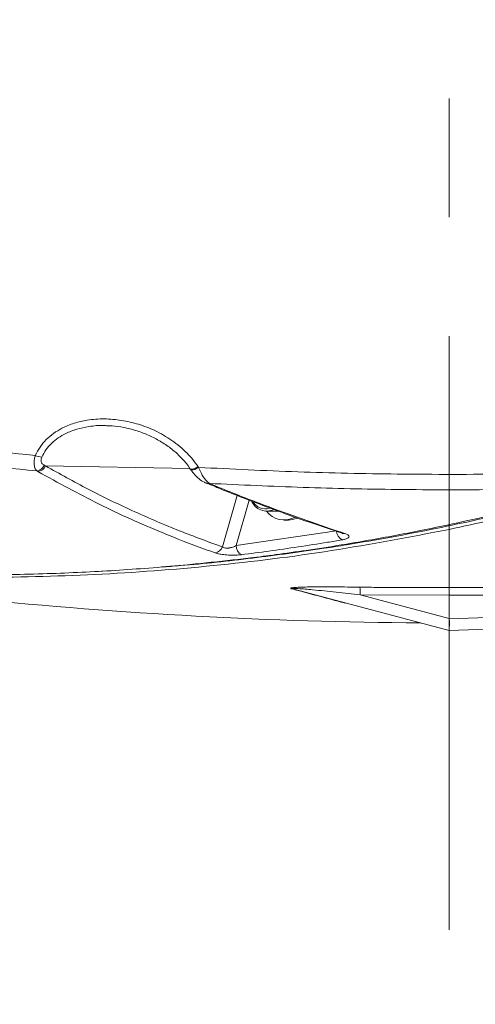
# Model space of a CAD drawing. Header units: millimetres. Extents: x 0 to 8410, y 0 to 5940.
# Tile 34 of 179: x 1284 to 1381, y 3866 to 4077. Entities that reach past the tile are written whole.
import ezdxf

# ---------------------------------------------------------------- set-up
doc = ezdxf.new("R2010")
doc.units = ezdxf.units.MM
doc.header["$LTSCALE"] = 10
doc.linetypes.add('CENTERX2', pattern=[20.32, 12.7, -2.54, 2.54, -2.54])

msp = doc.modelspace()

# ---------------------------------------------------------------- linework, layer by layer
at = {"color": 7, "linetype": 'CENTERX2', "lineweight": 0}
msp.add_line((1375.65, 2663.03), (1375.65, 4560.19), dxfattribs=at)
at = {"color": 7, "linetype": 'Continuous', "lineweight": 0}
for p, q in [((1303.06, 3990), (1302.83, 3990.02)), ((1336.71, 3971.76), (1339.29, 3971.76)), ((1340.39, 3969.87), (1341.32, 3969.87)), ((1301.34, 3958.93), (1302.9, 3959.02)), ((1302.9, 3959.02), (1303.76, 3959.08)), ((1375.65, 3946.23), (1342.48, 3955.12)), ((1375.65, 3948.79), (1375.65, 3953.81)), ((1353.53, 3952.13), (1353.24, 3952.18)), ((1471.95, 3949.59), (1375.65, 3946.23)), ((1375.65, 3946.23), (1375.65, 3946.23))]:
    msp.add_line(p, q, dxfattribs=at)
at = {"color": 8, "linetype": 'Continuous', "lineweight": 0}
for p, q in [((1289.11, 3981.58), (1289.36, 3981.45)), ((1289.36, 3981.45), (1320.26, 3980.87)), ((1321.98, 3981.32), (1322.1, 3981.14)), ((1287.75, 3980.24), (1287.5, 3980.38)), ((1327.2, 3964.12), (1330.36, 3975.16)), ((1332.94, 3974.15), (1330.15, 3964.42)), ((1330.15, 3964.42), (1351.59, 3967.58)), ((1375.65, 3955.44), (1375.65, 3967.87)), ((1375.65, 3953.81), (1356.62, 3953.89)), ((1356.62, 3953.89), (1375.65, 3948.79)), ((1353.24, 3952.18), (1353, 3952.23)), ((1375.67, 3948.71), (1471.95, 3952.07))]:
    msp.add_line(p, q, dxfattribs=at)
at = {"color": 8, "linetype": 'Continuous', "lineweight": 0, "flags": 128}
for points in [[(1321.98, 3981.32), (1321.57, 3981.08), (1321.18, 3980.9), (1320.84, 3980.78), (1320.58, 3980.73), (1320.4, 3980.75), (1320.35, 3980.8)], [(1322.1, 3981.14), (1321.69, 3980.9), (1321.3, 3980.72), (1320.96, 3980.6), (1320.7, 3980.55), (1320.52, 3980.57), (1320.47, 3980.62)]]:
    msp.add_lwpolyline(points, dxfattribs=at)
at = {"color": 7, "linetype": 'Continuous', "lineweight": 0, "flags": 128}
msp.add_lwpolyline([(1341.32, 3969.87), (1342.23, 3969.97), (1343.17, 3970.28)], dxfattribs=at)
at = {"color": 8, "linetype": 'Continuous', "lineweight": 0}
for centre, radius, start, end in [((1289.07, 3987.93), 4.62, 245.9817, 263.8662), ((1287.16, 3982.51), 2.16, 279.0969, 334.3071), ((1287.4, 3982.37), 2.16, 279.2575, 334.8271), ((1336.41, 3975.49), 3.21, 211.3188, 285.8117), ((1353.83, 3967.61), 2.24, 180.8765, 241.9883), ((1353.15, 3968.12), 1.16, 250.6514, 280.9028), ((1325.33, 3964.81), 1.99, 279.5853, 339.5145), ((1332.31, 3964.38), 2.16, 178.8115, 241.909), ((1339.62, 3954.37), 17.01, 358.3839, 3.8713), ((1342.11, 3953.76), 1.41, 75.0748, 93.6343), ((1353.05, 3950.62), 1.61, 74.9956, 91.9692)]:
    msp.add_arc(centre, radius, start, end, dxfattribs=at)
at = {"color": 7, "linetype": 'Continuous', "lineweight": 0}
for centre, radius, start, end in [((1324.15, 3978.79), 1.11, 246.2724, 282.8366), ((1336.7, 3975.41), 3.61, 204.1377, 294.1853), ((1340.37, 3974.59), 4.7, 217.019, 298.3625), ((1375.65, 4952.87), 1005, 258.71778, 269.6464)]:
    msp.add_arc(centre, radius, start, end, dxfattribs=at)
msp.add_ellipse((1418.63, 3937.82), major_axis=(42.97, -11.02), ratio=0.066758, start_param=3.158708, end_param=3.183497, dxfattribs=at)
at = {"color": 8, "linetype": 'Continuous', "lineweight": 0}
for points, knots in [([(1172.87, 4001.22), (1182.29, 3999.28), (1201.15, 3995.38), (1229.68, 3990.64), (1258.35, 3986.62), (1277.57, 3984.68), (1287.19, 3983.71)], [0, 0, 0, 0, 0.249545, 0.499091, 0.749545, 1, 1, 1, 1]), ([(1287.5, 3980.38), (1277.84, 3981.35), (1258.51, 3983.29), (1229.61, 3987.32), (1200.79, 3992.11), (1181.7, 3996.06), (1172.15, 3998.03)], [0, 0, 0, 0, 0.24954, 0.49908, 0.74954, 1, 1, 1, 1]), ([(1287.19, 3983.71), (1287.5, 3984.32), (1288.13, 3985.54), (1289.49, 3987.12), (1291.08, 3988.46), (1293.08, 3989.67), (1295.49, 3990.65), (1298.54, 3991.36), (1301.95, 3991.6), (1305.64, 3991.28), (1309.27, 3990.44), (1312.93, 3989.03), (1316.46, 3986.99), (1319.65, 3984.41), (1321.24, 3982.31), (1321.98, 3981.32)], [0, 0, 0, 0, 0.051423, 0.102871, 0.154042, 0.205251, 0.274187, 0.343204, 0.43191, 0.520703, 0.610835, 0.700981, 0.804554, 0.908027, 1, 1, 1, 1]), ([(1302.83, 3990.02), (1302.55, 3990.05), (1301.15, 3990.18), (1298.87, 3989.96), (1296.08, 3989.37), (1293.31, 3988.31), (1291.03, 3986.77), (1289.41, 3984.93), (1288.85, 3983.87), (1288.57, 3983.34)], [0, 0, 0, 0, 0.05072, 0.250772, 0.403918, 0.556848, 0.779091, 0.889586, 1, 1, 1, 1]), ([(1287.5, 3980.38), (1287.34, 3980.58), (1287.06, 3980.94), (1286.9, 3981.87), (1286.95, 3982.81), (1287.12, 3983.46), (1287.19, 3983.71)], [0, 0, 0, 0, 0.312438, 0.565421, 0.827585, 1, 1, 1, 1]), ([(1288.57, 3983.34), (1288.52, 3983.21), (1288.4, 3982.88), (1288.41, 3982.57), (1288.48, 3982.23), (1288.65, 3981.86), (1288.94, 3981.68), (1289.11, 3981.58)], [0, 0, 0, 0, 0.158624, 0.3845, 0.402699, 0.65656, 1, 1, 1, 1]), ([(1289.36, 3981.45), (1292.39, 3979.76), (1298.45, 3976.39), (1307.83, 3971.87), (1317.38, 3967.72), (1323.93, 3965.32), (1327.2, 3964.12)], [0, 0, 0, 0, 0.249614, 0.499229, 0.749614, 1, 1, 1, 1]), ([(1322.1, 3981.14), (1329.18, 3980.79), (1343.32, 3980.09), (1365.4, 3979.63), (1388.32, 3979.61), (1404.16, 3980.09), (1412.08, 3980.34)], [0, 0, 0, 0, 0.235924, 0.471962, 0.735901, 1, 1, 1, 1]), ([(1322.1, 3981.14), (1322.36, 3980.55), (1322.89, 3979.34), (1323.72, 3978.24), (1324.22, 3977.85), (1324.4, 3977.71)], [0, 0, 0, 0, 0.376043, 0.782207, 1, 1, 1, 1]), ([(1325.66, 3962.85), (1324.9, 3963.12), (1321.09, 3964.48), (1312.72, 3967.75), (1300.75, 3973.09), (1292.09, 3977.85), (1287.75, 3980.24)], [0, 0, 0, 0, 0.058024, 0.290139, 0.644794, 1, 1, 1, 1]), ([(1324.4, 3977.71), (1325.25, 3977.36), (1329.51, 3975.61), (1339.2, 3971.8), (1347.98, 3968.82), (1353.37, 3966.98)], [0, 0, 0, 0, 0.0878046, 0.4390437, 1, 1, 1, 1]), ([(1408, 3976.89), (1400.76, 3976.7), (1386.27, 3976.31), (1365.08, 3976.35), (1344.45, 3976.77), (1331.08, 3977.4), (1324.4, 3977.71)], [0, 0, 0, 0, 0.259911, 0.519954, 0.759925, 1, 1, 1, 1]), ([(1353.37, 3966.98), (1353.62, 3966.88), (1354.12, 3966.69), (1354.34, 3966.35), (1354.13, 3966.04), (1353.56, 3965.79), (1353.01, 3965.68), (1352.78, 3965.64)], [0, 0, 0, 0, 0.215042, 0.430387, 0.640612, 0.84887, 1, 1, 1, 1]), ([(1327.2, 3964.12), (1327.27, 3964.07), (1327.43, 3963.97), (1327.71, 3963.9), (1328.07, 3963.86), (1328.34, 3963.86), (1328.85, 3963.93), (1329.47, 3964.08), (1329.92, 3964.31), (1330.15, 3964.42)], [0, 0, 0, 0, 0.110887, 0.260544, 0.289437, 0.457923, 0.492358, 0.736198, 1, 1, 1, 1]), ([(1352.78, 3965.64), (1351.74, 3965.46), (1346.53, 3964.59), (1339.37, 3963.51), (1333.24, 3962.72), (1331.29, 3962.47)], [0, 0, 0, 0, 0.145632, 0.728189, 1, 1, 1, 1]), ([(1331.29, 3962.47), (1330.87, 3962.43), (1330.02, 3962.35), (1328.53, 3962.37), (1327.18, 3962.49), (1326.22, 3962.67), (1325.81, 3962.8), (1325.66, 3962.85)], [0, 0, 0, 0, 0.236958, 0.474756, 0.689597, 0.883361, 1, 1, 1, 1]), ([(1342.03, 3955.16), (1341.95, 3955.18), (1341.81, 3955.23), (1341.77, 3955.3), (1341.9, 3955.36), (1342.29, 3955.43), (1343.19, 3955.5), (1344.54, 3955.55), (1347.31, 3955.59), (1351.33, 3955.58), (1354.83, 3955.54), (1356.58, 3955.51)], [0, 0, 0, 0, 0.026743, 0.053733, 0.077173, 0.110177, 0.171268, 0.271803, 0.372823, 0.686033, 1, 1, 1, 1]), ([(1356.58, 3955.51), (1357.92, 3955.5), (1364.27, 3955.42), (1370.63, 3955.43), (1375.65, 3955.44)], [0, 0, 0, 0, 0.209634, 1, 1, 1, 1]), ([(1375.65, 3955.44), (1376.99, 3955.43), (1383.65, 3955.4), (1400.5, 3955.5), (1416, 3956.08), (1426.18, 3956.46)], [0, 0, 0, 0, 0.079106, 0.395541, 1, 1, 1, 1]), ([(1353, 3952.23), (1352.42, 3952.38), (1350.67, 3952.85), (1347.52, 3953.69), (1344.38, 3954.53), (1342.49, 3955.04), (1342.03, 3955.16)], [0, 0, 0, 0, 0.176713, 0.530209, 0.884439, 1, 1, 1, 1]), ([(1356.62, 3953.89), (1354.92, 3954.08), (1351.52, 3954.45), (1347.11, 3954.91), (1344.11, 3955.18), (1342.75, 3955.26), (1342.37, 3955.26), (1342.26, 3955.24), (1342.22, 3955.23), (1342.23, 3955.21), (1342.3, 3955.17), (1342.39, 3955.14), (1342.47, 3955.12), (1342.48, 3955.12)], [0, 0, 0, 0, 0.330573, 0.660812, 0.863882, 0.919583, 0.945556, 0.955927, 0.96154, 0.971546, 0.979619, 0.997429, 1, 1, 1, 1]), ([(1426.21, 3954.84), (1417.79, 3954.5), (1400.94, 3953.83), (1384.08, 3953.82), (1375.65, 3953.81)], [0, 0, 0, 0, 0.499825, 1, 1, 1, 1])]:
    msp.add_open_spline(points, degree=3, knots=knots, dxfattribs=at)
at = {"color": 7, "linetype": 'Continuous', "lineweight": 0}
for points, knots in [([(1302.83, 3990.04), (1303.08, 3990.03), (1304.19, 3990.02), (1306.16, 3989.7), (1308.71, 3989.08), (1311.23, 3988.15), (1313.64, 3986.95), (1315.86, 3985.5), (1317.83, 3983.84), (1319.33, 3982.27), (1320.05, 3981.19), (1320.32, 3980.78)], [0, 0, 0, 0, 0.036715, 0.159406, 0.286961, 0.417302, 0.548194, 0.678625, 0.805157, 0.927128, 1, 1, 1, 1]), ([(1320.35, 3980.8), (1320.36, 3980.78), (1320.4, 3980.72), (1320.44, 3980.66), (1320.47, 3980.62)], [0, 0, 0, 0, 0.249895, 1, 1, 1, 1]), ([(1320.47, 3980.62), (1320.48, 3980.61), (1320.71, 3980.22), (1321.28, 3979.53), (1322.22, 3978.64), (1323.06, 3978.04), (1323.6, 3977.84), (1323.74, 3977.79)], [0, 0, 0, 0, 0.009942, 0.281212, 0.571407, 0.892968, 1, 1, 1, 1]), ([(1408, 3976.89), (1405.9, 3976.31), (1401.49, 3975.08), (1394.5, 3973.26), (1386.81, 3971.37), (1378.42, 3969.45), (1370.77, 3967.86), (1364.04, 3966.55), (1358.39, 3965.53), (1352.06, 3964.45), (1345.46, 3963.43), (1339, 3962.52), (1333.59, 3961.82), (1328.79, 3961.26), (1324.29, 3960.77), (1318.8, 3960.22), (1312.44, 3959.67), (1305.2, 3959.14), (1297.97, 3958.73), (1290.56, 3958.42), (1283.07, 3958.21), (1271.42, 3958.08), (1255.48, 3958.34), (1234.96, 3959.52), (1214.36, 3961.6), (1194.03, 3964.45), (1180.78, 3967.01), (1174.18, 3968.29)], [0, 0, 0, 0, 0.027358, 0.057667, 0.090936, 0.127172, 0.166384, 0.189698, 0.213953, 0.239151, 0.271114, 0.298799, 0.321921, 0.340469, 0.360283, 0.379473, 0.41072, 0.44152, 0.471873, 0.502972, 0.536085, 0.567383, 0.651529, 0.739278, 0.829218, 0.914871, 1, 1, 1, 1]), ([(1314.09, 3959.83), (1315.47, 3959.92), (1321.99, 3960.38), (1333.62, 3961.68), (1345.46, 3963.27), (1358.54, 3965.33), (1372.7, 3967.92), (1391.37, 3972.05), (1403.62, 3975.37), (1409.74, 3977.04)], [0, 0, 0, 0, 0.0428353, 0.2024944, 0.3621534, 0.412028, 0.6115495, 0.8056839, 1, 1, 1, 1]), ([(1323.73, 3977.83), (1324.75, 3977.4), (1328.99, 3975.61), (1336.43, 3972.77), (1345.1, 3969.59), (1350.53, 3967.82), (1352.79, 3967.08)], [0, 0, 0, 0, 0.104776, 0.435715, 0.765771, 1, 1, 1, 1]), ([(1375.65, 3967.87), (1381.77, 3969.19), (1394.02, 3971.85), (1406.16, 3975.2), (1412.23, 3976.88)], [0, 0, 0, 0, 0.499771, 1, 1, 1, 1]), ([(1194.97, 3964.49), (1196.83, 3964.15), (1206.85, 3962.3), (1225.15, 3960.16), (1249.83, 3958.13), (1274.78, 3957.44), (1299.94, 3958.01), (1325.28, 3959.93), (1350.56, 3963.06), (1367.29, 3966.27), (1375.65, 3967.87)], [0, 0, 0, 0, 0.0310763, 0.1674821, 0.3038866, 0.4401843, 0.5800799, 0.7200932, 0.8601056, 1, 1, 1, 1]), ([(1352.78, 3967.02), (1352.86, 3966.99), (1352.97, 3966.95), (1352.97, 3966.95), (1352.97, 3966.95)], [0, 0, 0, 0, 0.623339, 1, 1, 1, 1]), ([(1375.65, 3953.81), (1375.65, 3954.03), (1375.65, 3954.46), (1375.65, 3954.99), (1375.65, 3955.31), (1375.65, 3955.41), (1375.65, 3955.44), (1375.65, 3955.44)], [0, 0, 0, 0, 0.272296, 0.544637, 0.817097, 0.986664, 1, 1, 1, 1]), ([(1375.67, 3948.71), (1375.69, 3948.61), (1375.78, 3948.23), (1375.74, 3947.56), (1375.7, 3946.84), (1375.66, 3946.33), (1375.66, 3946.26), (1375.65, 3946.23)], [0, 0, 0, 0, 0.076182, 0.28022, 0.520781, 0.760378, 1, 1, 1, 1])]:
    msp.add_open_spline(points, degree=3, knots=knots, dxfattribs=at)

doc.saveas('drawing.dxf')
